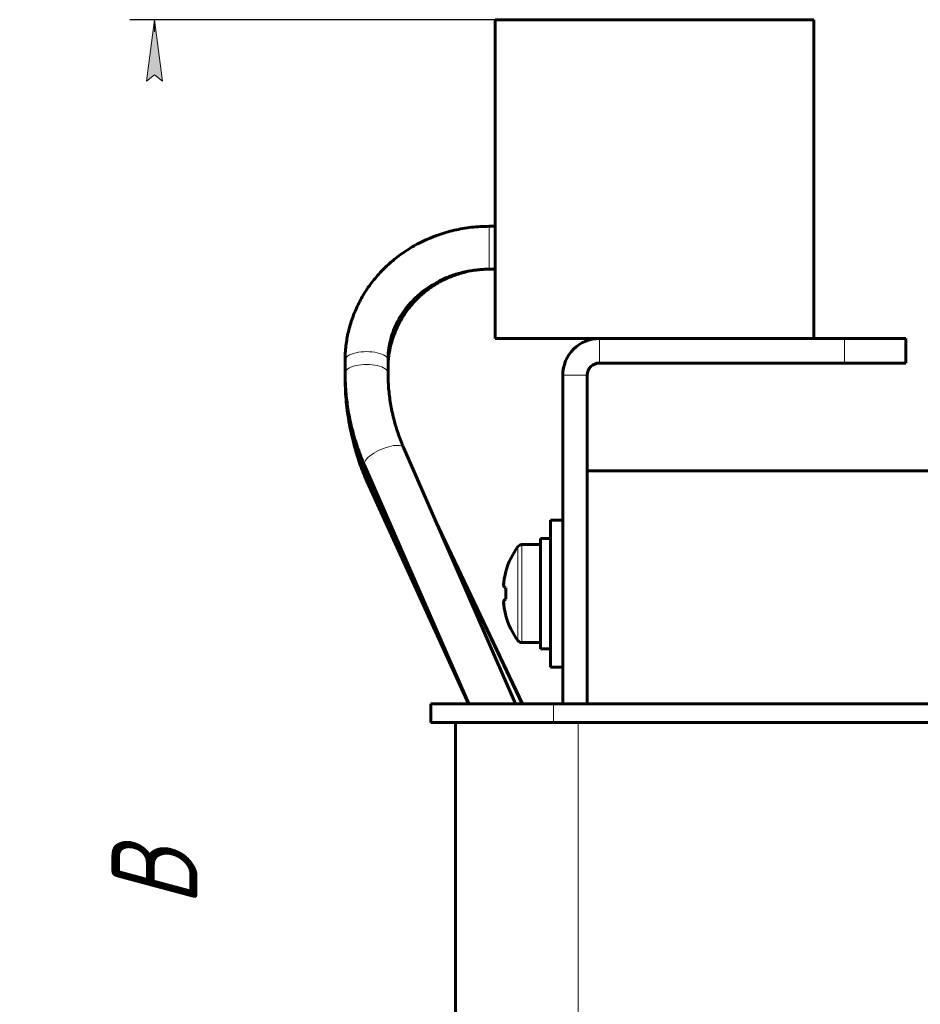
# Model space of a CAD drawing. Header units: millimetres. Extents: x 0 to 297, y 0 to 420.
# Tile 14 of 23: x 179 to 253, y 166 to 246. Entities that reach past the tile are written whole.
import ezdxf

# ---------------------------------------------------------------- set-up
doc = ezdxf.new("R2010")
doc.units = ezdxf.units.MM
doc.linetypes.add('K5LT_BASIC', pattern=[0])
doc.linetypes.add('K5LT_THIN', pattern=[0])
doc.layers.add('Системный слой', color=7, linetype='Continuous')
doc.styles.add('KDIMTEXTSTYLE', font='GOST_AU.SHX', dxfattribs={"width": 0.96, "oblique": 15, "height": 5})
doc.dimstyles.new('KDIMSTYLE (1.00)', dxfattribs={"dimtxt": 5, "dimasz": 1, "dimexe": 2, "dimexo": 0, "dimgap": 1, "dimtad": 1, "dimtxsty": 'KDIMTEXTSTYLE', "dimsah": 1, "dimcen": 0, "dimdle": 1, "dimadec": 0, "dimazin": 0, "dimtfac": 0.667, "dimtmove": 0, "dimatfit": 3, "dimfxl": 1, "dimtvp": 1, "dimtolj": 1, "dimtzin": 0, "dimarcsym": 0})

# ---------------------------------------------------------------- blocks, each defined once
blk = doc.blocks.new('U16')
at = {"layer": 'Системный слой', "color": 150, "linetype": 'K5LT_BASIC', "lineweight": 60, "true_color": 0x0080ff}
for p, q in [((222.683, 199.692), (222.683, 205.299)), ((222.683, 193.299), (222.683, 199.692))]:
    blk.add_line(p, q, dxfattribs=at)
blk = doc.blocks.new('U17')
at = {"layer": 'Системный слой', "color": 150, "linetype": 'K5LT_BASIC', "lineweight": 60, "true_color": 0x0080ff}
for p, q in [((221.883, 199.594), (221.883, 203.799)), ((221.883, 194.799), (221.883, 199.594))]:
    blk.add_line(p, q, dxfattribs=at)
blk = doc.blocks.new('U29')
at = {"layer": 'Системный слой', "color": 150, "linetype": 'K5LT_BASIC', "lineweight": 60, "true_color": 0x0080ff}
blk.add_line((225.683, 209.299), (225.683, 190.299), dxfattribs=at)
blk = doc.blocks.new('KDIMARROW_01')
at = {"layer": 'Системный слой'}
blk.add_hatch(color=0, dxfattribs=at).paths.add_polyline_path([(-5, -0.658), (0, 0), (-5, 0.658), (-4.5, 0)])
at = {"layer": 'Системный слой', "color": 0, "linetype": 'K5LT_THIN', "lineweight": 18}
for p, q in [((-4.5, 0), (-5, 0.658)), ((-5, 0.658), (0, 0)), ((0, 0), (-5, -0.658)), ((-5, -0.658), (-4.5, 0)), ((0, 0), (-1, 0))]:
    blk.add_line(p, q, dxfattribs=at)

msp = doc.modelspace()

# ---------------------------------------------------------------- linework, layer by layer
at = {"layer": 'Системный слой', "color": 150, "linetype": 'K5LT_BASIC', "lineweight": 60, "true_color": 0x0080ff}
for p, q in [((218.183, 220.099), (218.183, 246.099)), ((218.183, 246.099), (244.183, 246.099)), ((244.183, 220.099), (244.183, 246.099)), ((218.183, 229.249), (217.683, 229.249)), ((218.183, 225.749), (217.683, 225.749)), ((218.183, 220.099), (226.683, 220.099)), ((226.683, 220.099), (246.683, 220.099)), ((246.683, 220.099), (251.683, 220.099)), ((251.683, 218.099), (251.683, 220.099)), ((205.933, 218.331), (205.933, 217.285)), ((209.433, 218.331), (209.433, 217.285)), ((226.683, 218.099), (246.683, 218.099)), ((251.683, 218.099), (246.683, 218.099)), ((205.933, 217.284), (205.933, 217.224)), ((205.933, 217.224), (205.933, 216.949)), ((223.683, 190.299), (223.683, 217.099)), ((225.683, 190.299), (225.683, 217.099)), ((210.722, 211.164), (219.842, 190.299)), ((207.515, 209.762), (216.023, 190.299)), ((225.683, 209.299), (257.683, 209.299)), ((207.861, 208.106), (216.008, 190.299)), ((207.916, 208.436), (210.215, 203.584)), ((213.313, 205.235), (220.397, 190.299)), ((213.401, 205.034), (220.385, 190.299)), ((223.683, 205.299), (222.683, 205.299)), ((221.883, 203.299), (220.358, 203.299)), ((222.683, 203.799), (221.883, 203.799)), ((219.051, 201.089), (219.038, 201.105)), ((219.051, 199.761), (218.932, 199.801)), ((218.932, 199.801), (219.051, 199.761)), ((219.051, 198.837), (218.932, 198.798)), ((218.932, 198.798), (219.051, 198.837)), ((219.051, 197.51), (219.038, 197.493)), ((219.038, 197.493), (219.051, 197.51)), ((221.883, 195.299), (220.358, 195.299)), ((222.683, 194.799), (221.883, 194.799)), ((223.683, 193.299), (222.683, 193.299)), ((212.933, 190.299), (222.933, 190.299)), ((212.933, 188.799), (212.933, 190.299)), ((222.933, 190.299), (260.433, 190.299)), ((212.933, 188.799), (222.933, 188.799)), ((214.933, 126.799), (214.933, 188.799)), ((222.933, 188.799), (260.433, 188.799))]:
    msp.add_line(p, q, dxfattribs=at)
at = {"layer": 'Системный слой', "color": 7, "linetype": 'K5LT_THIN', "lineweight": 18}
for p, q in [((217.683, 225.749), (217.683, 229.249)), ((226.683, 218.099), (226.683, 220.099)), ((246.683, 218.099), (246.683, 220.099)), ((205.933, 217.228), (205.933, 217.224)), ((205.934, 216.961), (205.933, 216.949)), ((225.683, 217.099), (223.683, 217.099)), ((207.984, 208.292), (207.861, 208.106)), ((207.993, 208.668), (207.916, 208.436)), ((220.358, 195.299), (220.358, 203.299)), ((220.035, 195.463), (220.035, 203.135)), ((222.933, 188.799), (222.933, 190.299)), ((224.933, 126.799), (224.933, 188.799))]:
    msp.add_line(p, q, dxfattribs=at)
at = {"layer": 'Системный слой', "color": 150, "linetype": 'K5LT_BASIC', "lineweight": 60, "true_color": 0x0080ff}
for centre, radius, start, end in [((226.683, 217.099), 3, 90, 180), ((226.683, 217.099), 1, 90, 180), ((220.358, 202.899), 0.4, 90, 143.83136), ((225.283, 199.299), 6.5, 143.83136, 163.86969), ((225.283, 199.299), 6.5, 196.13031, 216.16864), ((220.358, 195.699), 0.4, 216.16864, 270)]:
    msp.add_arc(centre, radius, start, end, dxfattribs=at)
at = {"layer": 'Системный слой', "color": 7, "linetype": 'K5LT_THIN', "lineweight": 18}
for centre, major_axis, ratio in [((207.683, 218.331), (1.75, 0), 0.399267), ((207.683, 217.285), (1.75, 0), 0.399267), ((209.118, 210.463), (1.603, 0.701), 0.370609)]:
    msp.add_ellipse(centre, major_axis=major_axis, ratio=ratio, start_param=0, end_param=3.141593, dxfattribs=at)
at = {"layer": 'Системный слой', "color": 150, "linetype": 'K5LT_BASIC', "lineweight": 60, "true_color": 0x0080ff}
for points, knots in [([(217.683, 229.249), (217.199, 229.249), (216.716, 229.222), (215.764, 229.112), (215.295, 229.031), (214.381, 228.819), (213.936, 228.689), (213.357, 228.484), (213.214, 228.431), (213.005, 228.348), (212.936, 228.32), (212.755, 228.244), (212.642, 228.195), (212.299, 228.04), (212.071, 227.928), (211.458, 227.602), (211.082, 227.375), (210.364, 226.884), (210.023, 226.623), (209.379, 226.069), (209.076, 225.777), (208.51, 225.168), (208.247, 224.851), (207.761, 224.196), (207.539, 223.858), (207.138, 223.166), (206.958, 222.811), (206.642, 222.089), (206.505, 221.722), (206.275, 220.978), (206.182, 220.602), (206.038, 219.844), (205.988, 219.463), (205.942, 218.831), (205.933, 218.581), (205.933, 218.331)], [0, 0, 0, 0, 1.580343, 1.580343, 3.134998, 3.134998, 4.658933, 4.658933, 5.159343, 5.159343, 5.403327, 5.403327, 5.809969, 5.809969, 6.650361, 6.650361, 8.112729, 8.112729, 9.551127, 9.551127, 10.96755, 10.96755, 12.364304, 12.364304, 13.744061, 13.744061, 15.107345, 15.107345, 16.457365, 16.457365, 17.798532, 17.798532, 19.131129, 19.131129, 20, 20, 20, 20]), ([(217.683, 225.749), (217.652, 225.749), (217.622, 225.749), (217.548, 225.748), (217.504, 225.748), (217.376, 225.745), (217.292, 225.741), (217.039, 225.728), (216.871, 225.715), (216.362, 225.66), (216.022, 225.604), (215.362, 225.456), (215.04, 225.364), (214.418, 225.149), (214.118, 225.026), (213.572, 224.767), (213.325, 224.633), (212.924, 224.391), (212.765, 224.288), (212.481, 224.088), (212.353, 223.993), (211.997, 223.711), (211.776, 223.515), (211.366, 223.107), (211.175, 222.895), (210.823, 222.458), (210.662, 222.234), (210.371, 221.774), (210.24, 221.539), (210.008, 221.062), (209.907, 220.82), (209.734, 220.331), (209.662, 220.085), (209.547, 219.588), (209.504, 219.338), (209.447, 218.836), (209.433, 218.583), (209.433, 218.331)], [0, 0, 0, 0, 0.145484, 0.145484, 0.356779, 0.356779, 0.762053, 0.762053, 1.572601, 1.572601, 3.22755, 3.22755, 4.848237, 4.848237, 6.436448, 6.436448, 7.828079, 7.828079, 8.773837, 8.773837, 9.57627, 9.57627, 11.076357, 11.076357, 12.549519, 12.549519, 13.998215, 13.998215, 15.425991, 15.425991, 16.836005, 16.836005, 18.230183, 18.230183, 19.614191, 19.614191, 21, 21, 21, 21]), ([(217.683, 225.749), (217.336, 225.749), (216.989, 225.728), (216.305, 225.645), (215.968, 225.583), (215.308, 225.422), (214.986, 225.322), (214.362, 225.088), (214.06, 224.953), (213.479, 224.653), (213.199, 224.487), (212.689, 224.142), (212.456, 223.966), (211.993, 223.576), (211.765, 223.359), (211.339, 222.906), (211.141, 222.669), (210.776, 222.177), (210.609, 221.923), (210.308, 221.4), (210.174, 221.131), (209.938, 220.584), (209.837, 220.305), (209.668, 219.739), (209.6, 219.453), (209.498, 218.875), (209.463, 218.585), (209.437, 218.144), (209.437, 217.993), (209.433, 217.843), (209.433, 217.842), (209.433, 217.842)], [0, 0, 0, 0, 1.597984, 1.597984, 3.17866, 3.17866, 4.735186, 4.735186, 6.270178, 6.270178, 7.785401, 7.785401, 9.157632, 9.157632, 10.640063, 10.640063, 12.106604, 12.106604, 13.558416, 13.558416, 14.997965, 14.997965, 16.428186, 16.428186, 17.851387, 17.851387, 19.268818, 19.268818, 19.998473, 19.998473, 20, 20, 20, 20]), ([(217.683, 225.749), (217.336, 225.749), (216.99, 225.728), (216.306, 225.643), (215.968, 225.579), (215.307, 225.413), (214.983, 225.31), (214.353, 225.067), (214.048, 224.927), (213.459, 224.613), (213.175, 224.439), (212.633, 224.06), (212.375, 223.856), (211.888, 223.42), (211.658, 223.188), (211.23, 222.702), (211.031, 222.447), (210.667, 221.917), (210.502, 221.643), (210.205, 221.078), (210.074, 220.788), (209.847, 220.195), (209.752, 219.893), (209.599, 219.286), (209.541, 218.981), (209.477, 218.497), (209.46, 218.319), (209.438, 217.972), (209.433, 217.804), (209.433, 217.635)], [0, 0, 0, 0, 1.600805, 1.600805, 3.186318, 3.186318, 4.756691, 4.756691, 6.312877, 6.312877, 7.855666, 7.855666, 9.38615, 9.38615, 10.905644, 10.905644, 12.415678, 12.415678, 13.916849, 13.916849, 15.410681, 15.410681, 16.899233, 16.899233, 18.361212, 18.361212, 19.204702, 19.204702, 20, 20, 20, 20]), ([(217.683, 225.749), (217.336, 225.749), (216.99, 225.728), (216.306, 225.643), (215.968, 225.579), (215.307, 225.413), (214.983, 225.31), (214.353, 225.067), (214.048, 224.927), (213.459, 224.613), (213.175, 224.439), (212.633, 224.06), (212.375, 223.856), (211.888, 223.42), (211.658, 223.188), (211.23, 222.702), (211.031, 222.447), (210.667, 221.917), (210.502, 221.643), (210.205, 221.078), (210.074, 220.788), (209.847, 220.195), (209.752, 219.893), (209.599, 219.286), (209.541, 218.981), (209.477, 218.497), (209.46, 218.319), (209.438, 217.972), (209.433, 217.804), (209.433, 217.635)], [0, 0, 0, 0, 1.600805, 1.600805, 3.186318, 3.186318, 4.756691, 4.756691, 6.312877, 6.312877, 7.855666, 7.855666, 9.38615, 9.38615, 10.905644, 10.905644, 12.415678, 12.415678, 13.916849, 13.916849, 15.410681, 15.410681, 16.899233, 16.899233, 18.361212, 18.361212, 19.204702, 19.204702, 20, 20, 20, 20]), ([(205.933, 217.285), (205.933, 217.285), (205.933, 217.284), (205.933, 217.284), (205.933, 217.284), (205.933, 217.266), (205.933, 217.247), (205.933, 217.228), (205.933, 217.227), (205.936, 217.139), (205.934, 217.052), (205.935, 216.953), (205.935, 216.942), (205.949, 216.597), (205.958, 216.264), (205.999, 215.698), (206.02, 215.465), (206.072, 215), (206.102, 214.768), (206.205, 214.081), (206.29, 213.628), (206.505, 212.674), (206.64, 212.175), (206.95, 211.188), (207.126, 210.7), (207.384, 210.066), (207.448, 209.914), (207.515, 209.762)], [0, 0, 0, 0, 0.000245, 0.000245, 0.000277, 0.000277, 0.131377, 0.131377, 0.136618, 0.136618, 0.746206, 0.746206, 0.82552, 0.82552, 3.160564, 3.160564, 4.797166, 4.797166, 6.433768, 6.433768, 9.652417, 9.652417, 13.252417, 13.252417, 16.852417, 16.852417, 18, 18, 18, 18]), ([(205.933, 217.224), (205.933, 217.224), (205.933, 217.223), (205.936, 217.136), (205.934, 217.049), (205.934, 216.952), (205.934, 216.944), (205.957, 216.427), (205.968, 215.919), (206.067, 214.81), (206.147, 214.21), (206.361, 213.019), (206.494, 212.428), (206.773, 211.406), (206.907, 210.971), (207.136, 210.31), (207.22, 210.08), (207.396, 209.623), (207.488, 209.396), (207.69, 208.924), (207.801, 208.679), (207.916, 208.436)], [0, 0, 0, 0, 0.001065, 0.001065, 0.521138, 0.521138, 0.57385, 0.57385, 3.6, 3.6, 7.2, 7.2, 10.8, 10.8, 13.500986, 13.500986, 14.95423, 14.95423, 16.407473, 16.407473, 18, 18, 18, 18]), ([(205.933, 216.949), (205.933, 216.341), (205.959, 215.733), (206.063, 214.522), (206.141, 213.919), (206.349, 212.721), (206.479, 212.127), (206.75, 211.098), (206.88, 210.66), (207.104, 209.992), (207.186, 209.757), (207.36, 209.291), (207.451, 209.059), (207.647, 208.586), (207.752, 208.345), (207.861, 208.106)], [0, 0, 0, 0, 3.6, 3.6, 7.2, 7.2, 10.8, 10.8, 13.500317, 13.500317, 14.972149, 14.972149, 16.443982, 16.443982, 18, 18, 18, 18]), ([(209.433, 217.285), (209.433, 217.285), (209.433, 217.284), (209.433, 217.284), (209.433, 217.284), (209.45, 216.867), (209.45, 216.449), (209.519, 215.616), (209.571, 215.201), (209.71, 214.375), (209.796, 213.964), (209.977, 213.252), (210.064, 212.948), (210.219, 212.465), (210.281, 212.284), (210.412, 211.923), (210.481, 211.743), (210.607, 211.43), (210.663, 211.297), (210.722, 211.164)], [0, 0, 0, 0, 0.000302, 0.000302, 0.000341, 0.000341, 3.6, 3.6, 7.2, 7.2, 10.8, 10.8, 13.497813, 13.497813, 15.133912, 15.133912, 16.770011, 16.770011, 18, 18, 18, 18]), ([(209.433, 217.285), (209.433, 216.867), (209.45, 216.449), (209.519, 215.616), (209.571, 215.201), (209.71, 214.375), (209.796, 213.964), (209.977, 213.252), (210.064, 212.948), (210.219, 212.465), (210.281, 212.284), (210.412, 211.923), (210.481, 211.743), (210.607, 211.43), (210.663, 211.297), (210.722, 211.164)], [0, 0, 0, 0, 3.6, 3.6, 7.2, 7.2, 10.8, 10.8, 13.497813, 13.497813, 15.133912, 15.133912, 16.770011, 16.770011, 18, 18, 18, 18]), ([(218.86, 200.007), (218.864, 200.067), (218.882, 200.263), (218.909, 200.457), (218.932, 200.589)], [0, 0, 0, 0, 1.545766, 5, 5, 5, 5]), ([(218.932, 200.589), (218.924, 200.545), (218.913, 200.477), (218.895, 200.351), (218.877, 200.201), (218.865, 200.076), (218.86, 200.007)], [0, 0, 0, 0, 1.595362, 2.503074, 4.543677, 7, 7, 7, 7]), ([(218.932, 199.801), (218.927, 199.812), (218.919, 199.829), (218.89, 199.9), (218.871, 199.957), (218.86, 200.007)], [0, 0, 0, 0, 0.882291, 1.397759, 6, 6, 6, 6]), ([(219.051, 198.837), (219.036, 199.106), (219.034, 199.414), (219.049, 199.722), (219.051, 199.761)], [0, 0, 0, 0, 4.361945, 5, 5, 5, 5]), ([(219.051, 199.761), (219.036, 199.493), (219.034, 199.185), (219.049, 198.876), (219.051, 198.837)], [0, 0, 0, 0, 4.361945, 5, 5, 5, 5]), ([(218.932, 198.798), (218.927, 198.787), (218.919, 198.77), (218.89, 198.699), (218.871, 198.641), (218.86, 198.592)], [0, 0, 0, 0, 0.882291, 1.397759, 6, 6, 6, 6]), ([(218.86, 198.592), (218.864, 198.531), (218.882, 198.335), (218.909, 198.142), (218.932, 198.01)], [0, 0, 0, 0, 1.545766, 5, 5, 5, 5]), ([(218.932, 198.01), (218.924, 198.053), (218.913, 198.122), (218.895, 198.247), (218.877, 198.397), (218.865, 198.523), (218.86, 198.592)], [0, 0, 0, 0, 1.595362, 2.503074, 4.543677, 7, 7, 7, 7])]:
    msp.add_open_spline(points, degree=3, knots=knots, dxfattribs=at)
for points in [[(218.932, 200.589), (218.965, 200.757), (219.005, 200.924), (219.051, 201.089)], [(219.051, 201.089), (219.005, 200.924), (218.965, 200.757), (218.932, 200.589)], [(218.86, 200.007), (218.875, 199.943), (218.898, 199.874), (218.932, 199.801)], [(218.86, 198.592), (218.875, 198.656), (218.898, 198.725), (218.932, 198.798)], [(219.051, 197.51), (219.005, 197.674), (218.965, 197.841), (218.932, 198.01)], [(218.932, 198.01), (218.965, 197.841), (219.005, 197.674), (219.051, 197.51)]]:
    msp.add_open_spline(points, degree=3, dxfattribs=at)

# ---------------------------------------------------------------- block references
at = {"layer": 'Системный слой'}
for name in ['U29', 'U16', 'U17']:
    msp.add_blockref(name, (0, 0), dxfattribs=at)

# ---------------------------------------------------------------- dimensions: what is measured, and where the dimension line sits
at = {"layer": 'Системный слой', "color": 7}
msp.add_linear_dim(base=(190.375, 246.099), p1=(201.683, 106.099), p2=(218.183, 246.099), angle=90, location=(190.375, 176.099), text='\\H7.0;\\W0.965;\\Q15;\\H7.0;\\W0.965;\\Q15;\\Q15;В\\Q15;\\H5.00;', dimstyle='KDIMSTYLE (1.00)', override={"dimexo": 0, "dimblk1": 'KDIMARROW_01', "dimblk2": 'KDIMARROW_01', "dimse1": 0, "dimse2": 0, "dimclrt": 7, "dimtolj": 1}, dxfattribs=at).render()

doc.saveas('drawing.dxf')
